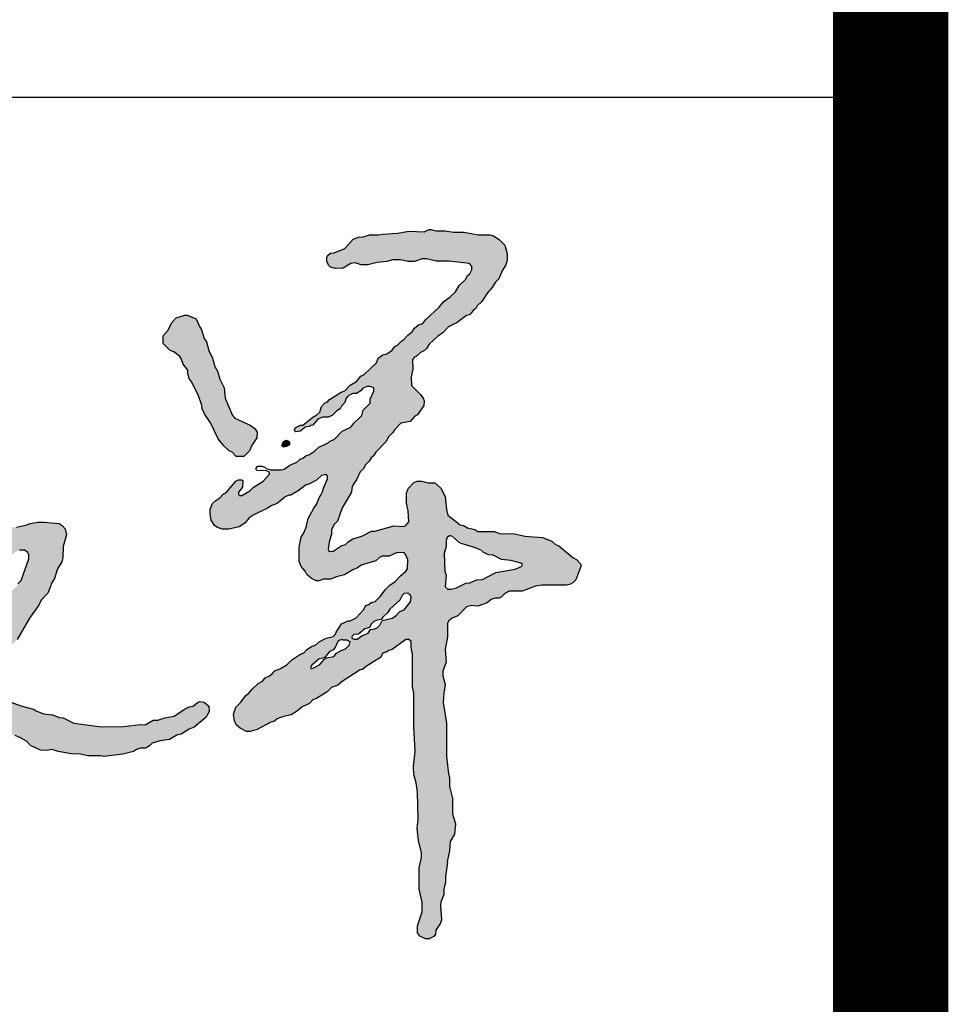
# Model space of a CAD drawing. Extents: x 427948 to 764348, y 274849 to 601549.
# Tile 209 of 212: x 762593 to 763398, y 525462 to 526316. Entities that reach past the tile are written whole.
import ezdxf

# ---------------------------------------------------------------- set-up
doc = ezdxf.new("R2010")
doc.units = 0
doc.header["$LTSCALE"] = 1000
doc.header["$MEASUREMENT"] = 0
doc.layers.get('0').update_dxf_attribs({"linetype": 'CONTINUOUS'})
doc.layers.add('PUB_TITLE', color=4, linetype='CONTINUOUS')

# ---------------------------------------------------------------- blocks, each defined once
blk = doc.blocks.new('谭文军')
at = {"linetype": 'Continuous'}
h = blk.add_hatch(color=256, dxfattribs=at)
h.paths.add_polyline_path([(2707.3, 2346), (2707.3, 2339), (2699.3, 2322), (2699.3, 2313), (2684.3, 2298), (2680.9, 2285.4), (2664.3, 2270), (2658.3, 2262), (2639.3, 2253), (2622.3, 2235), (2613.3, 2232), (2609.3, 2228), (2589.3, 2219), (2580.3, 2210), (2569.3, 2203), (2561.3, 2200), (2555.3, 2195), (2549.3, 2193), (2542.3, 2187), (2527.3, 2180), (2512.3, 2170), (2483.3, 2170), (2483.3, 2161), (2470.3, 2146), (2448.3, 2132), (2441.3, 2125), (2421.2, 2113.1), (2415.2, 2119.1), (2425.3, 2133), (2426.3, 2147), (2423.3, 2149), (2417.3, 2149), (2411.3, 2146), (2391.3, 2122), (2384.3, 2118), (2377.3, 2110), (2366.3, 2103), (2360.3, 2097), (2356.3, 2085), (2356.3, 2076), (2358.3, 2062), (2365.3, 2051), (2370.3, 2047), (2382.3, 2043), (2396.3, 2043), (2418.3, 2048), (2430.3, 2056), (2443.8, 2070.8), (2479.3, 2088), (2488.3, 2094), (2500.3, 2098), (2517.3, 2112), (2525.3, 2116), (2529.3, 2116), (2545.3, 2125), (2562.3, 2138), (2569.3, 2140), (2584.3, 2148), (2595.3, 2158), (2608.3, 2160.6), (2608.3, 2151), (2599.3, 2131), (2597.3, 2123), (2588.3, 2107), (2585.3, 2097), (2578.3, 2088), (2566.3, 2066), (2562.3, 2047), (2557.3, 2035), (2551.3, 2026), (2547.3, 2004), (2547.3, 1974), (2551.3, 1963), (2560.3, 1953), (2563.3, 1946), (2573.3, 1937), (2583.3, 1932), (2589.3, 1932), (2599.3, 1936), (2614.3, 1936), (2627.3, 1941), (2644.3, 1945), (2662.3, 1956), (2672.3, 1960), (2680.3, 1966), (2711.3, 1975), (2722.8, 1985), (2740.3, 1985), (2757.3, 1993), (2774.9, 1991.8), (2780.3, 1977), (2779.2, 1955.4), (2764.3, 1943), (2753.3, 1931), (2741.3, 1923), (2731.3, 1913), (2721.3, 1899), (2710.3, 1888), (2701.3, 1886), (2696.3, 1881), (2690.3, 1879), (2685.3, 1870), (2669.3, 1853), (2656.3, 1846), (2652.3, 1846), (2638.3, 1840), (2626.3, 1822), (2624.4, 1814.1), (2605.3, 1809), (2590.3, 1801), (2582.3, 1794), (2575.3, 1792), (2563.3, 1785), (2557.3, 1778), (2548.3, 1774), (2531.3, 1763), (2521.3, 1753), (2507.3, 1744), (2495.3, 1739), (2487.8, 1730), (2474.3, 1724), (2468.3, 1717), (2459.3, 1712), (2446.3, 1700), (2439.3, 1691), (2433.3, 1687), (2422.3, 1672), (2411.3, 1661), (2406.3, 1646), (2408.3, 1632), (2412.3, 1623), (2420.3, 1616), (2434.3, 1609), (2442.3, 1609), (2457.3, 1613), (2486.3, 1629), (2494.3, 1631), (2500.3, 1636), (2513.3, 1641), (2530.3, 1645), (2543.3, 1653), (2553.3, 1662), (2569.3, 1669), (2576.3, 1677), (2584.3, 1680), (2607.3, 1694), (2616.3, 1703), (2630.3, 1708), (2639.3, 1716), (2678.3, 1741), (2683.3, 1742), (2691.3, 1749), (2721.3, 1768), (2726.3, 1777), (2735.3, 1780), (2739.3, 1783), (2746.3, 1785), (2779.5, 1808.2), (2787.3, 1802), (2787.3, 1790), (2790.3, 1774), (2790.3, 1705), (2793.3, 1691), (2793.3, 1620), (2796.3, 1566), (2792.3, 1534), (2793.3, 1517), (2798.3, 1499), (2801.3, 1479), (2802.3, 1421), (2800.3, 1401), (2803.3, 1375), (2810.5, 1344), (2804.3, 1317), (2804.3, 1271), (2811.3, 1243), (2811.3, 1222), (2801.3, 1192), (2801.3, 1177), (2806.3, 1170), (2818.3, 1164), (2826.3, 1164), (2836.3, 1169), (2839.3, 1174), (2840.3, 1183), (2850.3, 1198), (2852.3, 1205), (2850.1, 1239.7), (2857.3, 1259), (2857.3, 1271), (2861.3, 1286), (2861.3, 1298), (2865.3, 1328), (2864.3, 1329), (2869.3, 1353), (2871.3, 1373), (2880.3, 1389), (2882.3, 1411), (2876.3, 1432), (2876.3, 1465), (2869.3, 1491), (2869.3, 1511), (2867.3, 1518), (2863.3, 1555), (2863.3, 1627), (2856.3, 1671), (2857.3, 1691), (2860.3, 1710), (2853.8, 1733.6), (2862.3, 1758), (2860.3, 1785), (2865.3, 1812), (2865.3, 1843.4), (2875.3, 1852), (2887.3, 1857), (2906.3, 1876), (2916.3, 1879), (2930.3, 1878), (2950.3, 1885), (2963.2, 1895), (2976.3, 1895), (2980.3, 1897), (2988.3, 1905), (2997.3, 1910), (3025.3, 1910), (3054.3, 1921), (3067.3, 1923), (3120.3, 1923), (3129.3, 1925), (3134.3, 1928), (3140.3, 1934), (3151.3, 1963), (3151.3, 1968), (3142.3, 1978), (3134.3, 1982), (3104.3, 2007), (3097.3, 2010), (3089.3, 2017), (3069.3, 2025), (3031.3, 2028), (3006.3, 2034), (2979.3, 2033), (2965.3, 2038), (2930.3, 2038), (2924.3, 2042), (2908.3, 2046), (2899.3, 2051), (2892.3, 2052), (2866.3, 2073), (2863.3, 2085), (2860.3, 2113), (2851.3, 2131), (2838.3, 2142), (2824.3, 2142), (2810.3, 2146), (2800.3, 2146), (2793.3, 2143), (2781.3, 2130), (2777.3, 2120), (2777.3, 2099), (2781.3, 2082), (2782.3, 2059), (2774.7, 2048.8), (2750.3, 2050), (2709.3, 2039), (2702.3, 2039), (2681.3, 2028), (2662.3, 2022), (2652.3, 2016), (2646.3, 2010), (2637.3, 2007), (2616, 1993.2), (2609.1, 1997.9), (2611.3, 2015), (2616.3, 2033), (2616.3, 2042), (2622.3, 2053), (2629.3, 2060), (2639.3, 2089), (2659.3, 2122), (2660.8, 2135.4), (2670.3, 2149), (2678.3, 2166), (2684.3, 2172), (2689.3, 2181), (2697.3, 2189), (2701.3, 2196), (2706.3, 2200), (2711.3, 2208), (2733.3, 2230), (2739.3, 2242), (2748.3, 2250), (2751.3, 2256), (2765.3, 2270), (2785.3, 2274), (2795.3, 2285), (2801.3, 2288), (2814.3, 2308), (2815.3, 2318), (2813.3, 2324), (2807.3, 2332), (2788.3, 2351), (2787.3, 2370), (2791.3, 2386), (2790.1, 2411), (2798.3, 2413), (2807.3, 2422), (2816.3, 2426), (2821.3, 2431), (2826.3, 2440), (2844.3, 2457), (2855.3, 2464), (2867.3, 2477), (2886.3, 2486), (2906.3, 2501), (2912.3, 2503), (2921.3, 2513), (2926.3, 2516), (2929.3, 2522), (2939.3, 2531), (2951.3, 2550), (2961.3, 2561), (2967.3, 2572), (2975.3, 2580), (2982.3, 2597), (2990.3, 2610), (2993.3, 2619), (2993.3, 2634), (2988.3, 2652), (2976.3, 2664), (2964.3, 2672), (2956.3, 2674), (2931.3, 2674), (2901.3, 2680), (2878.3, 2680), (2860.3, 2683), (2840.3, 2683), (2830.3, 2686), (2826.3, 2686), (2815.3, 2681), (2783.3, 2682), (2758.3, 2678), (2726.3, 2676), (2716.3, 2674), (2698.3, 2674), (2684.3, 2670), (2674.3, 2669), (2663.3, 2665), (2645.3, 2645), (2622.3, 2636), (2614.3, 2635), (2608.3, 2630), (2606.3, 2626), (2606.3, 2618), (2610.3, 2609), (2614.3, 2605), (2625.3, 2602), (2641.3, 2603), (2662.5, 2615.5), (2680.3, 2610), (2694.3, 2610), (2714.3, 2615), (2735.3, 2617), (2748.3, 2621), (2764.3, 2621), (2780.3, 2617), (2794.3, 2617), (2815, 2624.3), (2841.3, 2618), (2868.3, 2618), (2917.3, 2612.4), (2917.3, 2594.2), (2908.3, 2587), (2904.3, 2579), (2890.3, 2566), (2882.3, 2552), (2871.3, 2541), (2857.3, 2531), (2847.3, 2519), (2818.3, 2492), (2812.3, 2484), (2803.3, 2481), (2794.3, 2474), (2789.3, 2466), (2780.3, 2459), (2771.3, 2449), (2767.3, 2447), (2758.3, 2438), (2752.3, 2435), (2746.3, 2427), (2735.3, 2419), (2726.3, 2417), (2716.3, 2410), (2713.3, 2400), (2686.3, 2375), (2679.3, 2371), (2670.3, 2360), (2656.3, 2352), (2645.3, 2340), (2637.3, 2337), (2612.3, 2321), (2608.3, 2316), (2601.3, 2313), (2595.3, 2306), (2590.2, 2290.7), (2576.3, 2283), (2555.3, 2266), (2550.3, 2266), (2538.3, 2260), (2537.3, 2254), (2540.3, 2252), (2550.3, 2253), (2560.3, 2262), (2569.3, 2263), (2571.3, 2265), (2576.3, 2266), (2587.3, 2279), (2597.3, 2283), (2609.3, 2283), (2618.3, 2287), (2628.3, 2297), (2635.3, 2301), (2638.3, 2307), (2645.3, 2315), (2649.5, 2327.6), (2662.3, 2334), (2670.3, 2334), (2679.3, 2340), (2686.5, 2349), (2699.3, 2349)])
h.paths.add_polyline_path([(2890.3, 2014), (2894.3, 2012), (2925.3, 2003), (2938.3, 1997), (2942.3, 1993), (2954.3, 1988), (2963.3, 1987), (2981.3, 1978), (3001.3, 1976), (3027.1, 1968.6), (3024.3, 1963), (3010.3, 1957), (2969.3, 1950), (2940.3, 1935), (2928.3, 1934), (2913.3, 1928), (2904.3, 1927), (2884.3, 1917), (2873.3, 1914), (2859.9, 1914), (2862.3, 1944), (2859.3, 1953), (2858.3, 1991), (2862.3, 2006), (2862.3, 2023.4), (2871, 2030.3), (2873.3, 2028), (2876.3, 2027)], flags=16)
h.paths.add_polyline_path([(2786.3, 1887), (2772.3, 1870), (2763.3, 1866), (2750.3, 1852.9), (2725.3, 1847), (2718.7, 1833.7), (2709.3, 1829), (2700.3, 1828), (2695.3, 1820), (2681.3, 1814), (2669.2, 1805.5), (2657.5, 1810.1), (2664.3, 1817), (2674.3, 1818), (2688.3, 1829), (2698.3, 1832), (2704.2, 1843.6), (2714.3, 1848), (2723.3, 1849), (2726.3, 1854), (2737.3, 1864), (2741.3, 1871), (2763.3, 1891), (2770.2, 1904.7), (2783.6, 1906.4), (2787.3, 1897)], flags=16)
h.paths.add_polyline_path([(2650.3, 1805), (2659.3, 1799), (2646.3, 1786), (2637.3, 1783), (2627.3, 1777), (2621.3, 1770), (2606.3, 1767), (2601.3, 1764), (2591.3, 1753), (2580.3, 1746), (2568.7, 1741.6), (2574.3, 1751), (2590.3, 1765), (2599.3, 1766), (2600.3, 1768), (2602.3, 1768), (2611.3, 1780), (2620.3, 1784), (2624.3, 1789), (2631.5, 1804.4), (2639.3, 1806), (2640.3, 1805)], flags=16)
for points in [[(2377.3, 2365), (2372.3, 2382), (2366.3, 2392), (2361.3, 2410), (2353.3, 2426), (2348.3, 2445), (2343.3, 2452), (2337.3, 2473), (2333.3, 2478), (2326.3, 2494), (2307.3, 2502), (2302.3, 2502), (2283.3, 2496), (2274.3, 2486), (2266.3, 2470), (2255.3, 2458), (2255.3, 2441), (2270.3, 2426), (2278.3, 2423), (2293.4, 2411.7), (2298.3, 2397), (2308.3, 2384), (2308.3, 2376), (2311.3, 2366), (2316.3, 2359), (2330.3, 2331), (2338.3, 2308), (2339.3, 2301), (2344.3, 2290), (2357.3, 2271), (2373.3, 2237), (2385.3, 2222), (2397.3, 2211), (2403.3, 2208), (2412.3, 2199), (2428.3, 2199), (2441.3, 2212), (2445.3, 2222), (2456.3, 2239), (2457.3, 2251), (2452.3, 2259), (2442.3, 2266), (2406.3, 2282.4), (2388.3, 2324), (2386.3, 2346)], [(2526.3, 2229), (2524.3, 2232), (2519.3, 2234), (2513.3, 2231), (2510.3, 2222), (2513.3, 2219), (2520.3, 2220), (2526.3, 2224)]]:
    blk.add_hatch(color=256, dxfattribs=at).paths.add_polyline_path(points)
h = blk.add_hatch(color=256, dxfattribs=at)
h.paths.add_polyline_path([(1886.1, 2030), (1868.1, 2025), (1860.1, 2021), (1842.1, 2017), (1826.1, 2007), (1803.1, 2000), (1799.1, 1996), (1790.1, 1992), (1774.1, 1981), (1766.1, 1979), (1757.1, 1974), (1748.1, 1967), (1739.1, 1963), (1737.1, 1960), (1723.1, 1954), (1713.1, 1953), (1699.1, 1942), (1685.1, 1936), (1679.1, 1936), (1652.1, 1928), (1641.1, 1928), (1628.1, 1933), (1616.1, 1944), (1606.1, 1945), (1599.1, 1942), (1588.1, 1929), (1587.1, 1922), (1590.1, 1906), (1590.1, 1895), (1597.1, 1881), (1605.1, 1873), (1612.1, 1870), (1629.1, 1870), (1641.1, 1873), (1670.1, 1873), (1690.1, 1881), (1711.1, 1885), (1729.1, 1894), (1734.1, 1895), (1753.1, 1906), (1760.1, 1908), (1787.1, 1923), (1791.1, 1927), (1814.1, 1936), (1830.1, 1947), (1838.1, 1950), (1844.1, 1955), (1860.1, 1960), (1875.1, 1968), (1900.1, 1974), (1907.1, 1980), (1918.1, 1985), (1927.1, 1986), (1935.1, 1992), (1947.1, 1998), (1963.1, 1998), (1968.8, 1983.8), (1951.1, 1933), (1944.1, 1926), (1942.1, 1921), (1929.1, 1909), (1925.1, 1903), (1922.1, 1894), (1913.1, 1880), (1902.1, 1857), (1879.1, 1828), (1875.1, 1818), (1861.1, 1803), (1854.1, 1787.4), (1842.1, 1777), (1839.1, 1769), (1832.1, 1762), (1827.1, 1753), (1824.1, 1743), (1795.4, 1710), (1781.1, 1710), (1766.1, 1725), (1760.1, 1728), (1739.1, 1732), (1728.1, 1737), (1691.1, 1742), (1678.1, 1747), (1670.1, 1752), (1665.1, 1752), (1643.1, 1764), (1632.1, 1764), (1616.1, 1758), (1602.1, 1746), (1595.1, 1730), (1588.1, 1722), (1583.1, 1712), (1581.1, 1704), (1582.1, 1692), (1576.1, 1678), (1576.1, 1671), (1581.2, 1653.4), (1575.1, 1639), (1574.1, 1632), (1577.1, 1613), (1576.1, 1599), (1579.1, 1576), (1585.1, 1559), (1585.1, 1553), (1587.1, 1549), (1587.1, 1541), (1592.1, 1518), (1599.1, 1501), (1615.1, 1484), (1626.1, 1475), (1633.1, 1473), (1640.1, 1465), (1655.1, 1459), (1667.1, 1459), (1682.1, 1465), (1690.1, 1475), (1698.1, 1479), (1708.1, 1490), (1710.1, 1496), (1726.1, 1519), (1736.1, 1529), (1737.1, 1532), (1749.1, 1543), (1751.1, 1548), (1764.1, 1565), (1778.1, 1590), (1795.1, 1607), (1802.1, 1617), (1810.1, 1625), (1818.1, 1630), (1829.1, 1631), (1855.1, 1624), (1877.1, 1621), (1899.1, 1615), (1913.1, 1609), (1920.1, 1604), (1943, 1598.9), (1962.1, 1588), (1971.1, 1579), (1992.1, 1569), (2005.1, 1568), (2017.1, 1570), (2030.1, 1566), (2059.1, 1561), (2078.1, 1560), (2094.1, 1557), (2121.1, 1557), (2128.1, 1555), (2169.1, 1560), (2192.1, 1566), (2202.6, 1573), (2218.1, 1573), (2226.1, 1578), (2232.1, 1584), (2249.1, 1589), (2269.1, 1592), (2285.1, 1601), (2294.1, 1603), (2311.1, 1614), (2322.1, 1618), (2347.1, 1639), (2354.1, 1652), (2353.1, 1663), (2343.1, 1672), (2334.1, 1673), (2329.1, 1671), (2320.1, 1663), (2311.1, 1662), (2301.1, 1657), (2279.1, 1642), (2259.1, 1638), (2244.1, 1633), (2234.1, 1633), (2217.1, 1623), (2207.1, 1624), (2170.1, 1620), (2123.1, 1619), (2064.1, 1627), (2041.1, 1638), (2033.1, 1639), (2018.1, 1645), (1999.1, 1647), (1983.1, 1653), (1977.1, 1657), (1950.1, 1664), (1921.1, 1675), (1903.1, 1677), (1874.1, 1685), (1867.1, 1685), (1858.3, 1691.3), (1866.1, 1703), (1869.1, 1711), (1890.1, 1737), (1898.1, 1743), (1903.1, 1755), (1914.1, 1767), (1916.1, 1776), (1922.1, 1782), (1927.1, 1791), (1942.1, 1806), (1969.1, 1852), (1989.1, 1880), (1994.1, 1891), (2008.1, 1906), (2014.1, 1920), (2015.1, 1926), (2022.1, 1937), (2029.1, 1958), (2038.1, 1973), (2040.1, 1982), (2041.1, 2006), (2048.1, 2031), (2045.1, 2044), (2039.1, 2051), (2032.1, 2055), (2000.1, 2058), (1987.1, 2058), (1970.1, 2055), (1963.1, 2052), (1941.1, 2047), (1931.1, 2047), (1908.1, 2042)])
h.paths.add_polyline_path([(1749.1, 1664), (1758.5, 1657.3), (1754.3, 1646.9), (1743.1, 1637), (1732.1, 1617), (1716.1, 1601), (1712.1, 1593), (1703.1, 1587), (1698.1, 1570), (1688.1, 1562), (1685.1, 1554), (1668.1, 1533), (1666.1, 1528), (1654.9, 1518.1), (1630.1, 1544), (1621.1, 1558.1), (1621.1, 1575), (1613.1, 1592), (1613.1, 1600), (1607, 1614.7), (1611.1, 1627), (1611.1, 1637), (1609.1, 1642), (1598.1, 1655), (1600.1, 1662), (1599.1, 1677), (1605.1, 1690), (1606.1, 1700), (1614.1, 1711.1), (1619.1, 1706), (1629.1, 1698), (1636.1, 1695), (1656.1, 1692), (1675.1, 1683), (1699.1, 1676), (1712.1, 1675), (1725.1, 1668), (1737.1, 1664)], flags=16)
for points in [[(2826.3, 2686), (2830.3, 2686), (2840.3, 2683), (2860.3, 2683), (2878.3, 2680), (2901.3, 2680), (2931.3, 2674), (2956.3, 2674), (2964.3, 2672), (2976.3, 2664), (2988.3, 2652), (2993.3, 2634), (2993.3, 2619), (2990.3, 2610), (2982.3, 2597), (2975.3, 2580), (2967.3, 2572), (2961.3, 2561), (2951.3, 2550), (2939.3, 2531), (2929.3, 2522), (2926.3, 2516), (2921.3, 2513), (2912.3, 2503), (2906.3, 2501), (2886.3, 2486), (2867.3, 2477), (2855.3, 2464), (2844.3, 2457), (2826.3, 2440), (2821.3, 2431), (2816.3, 2426), (2807.3, 2422), (2798.3, 2413), (2794.3, 2412), (2790.3, 2407), (2791.3, 2386), (2787.3, 2370), (2788.3, 2351), (2807.3, 2332), (2813.3, 2324), (2815.3, 2318), (2814.3, 2308), (2801.3, 2288), (2795.3, 2285), (2785.3, 2274), (2765.3, 2270), (2751.3, 2256), (2748.3, 2250), (2739.3, 2242), (2733.3, 2230), (2711.3, 2208), (2706.3, 2200), (2701.3, 2196), (2697.3, 2189), (2689.3, 2181), (2684.3, 2172), (2678.3, 2166), (2670.3, 2149), (2663.3, 2139), (2660.3, 2131), (2659.3, 2122), (2639.3, 2089), (2629.3, 2060), (2622.3, 2053), (2616.3, 2042), (2616.3, 2033), (2611.3, 2015), (2609.3, 2000), (2610.3, 1997), (2613.3, 1995), (2620.3, 1996), (2637.3, 2007), (2646.3, 2010), (2652.3, 2016), (2662.3, 2022), (2681.3, 2028), (2702.3, 2039), (2709.3, 2039), (2750.3, 2050), (2771.3, 2049), (2776.3, 2051), (2782.3, 2059), (2781.3, 2082), (2777.3, 2099), (2777.3, 2120), (2781.3, 2130), (2793.3, 2143), (2800.3, 2146), (2810.3, 2146), (2824.3, 2142), (2838.3, 2142), (2851.3, 2131), (2860.3, 2113), (2863.3, 2085), (2866.3, 2073), (2892.3, 2052), (2899.3, 2051), (2908.3, 2046), (2924.3, 2042), (2930.3, 2038), (2965.3, 2038), (2979.3, 2033), (3006.3, 2034), (3031.3, 2028), (3069.3, 2025), (3089.3, 2017), (3097.3, 2010), (3104.3, 2007), (3134.3, 1982), (3142.3, 1978), (3151.3, 1968), (3151.3, 1963), (3140.3, 1934), (3134.3, 1928), (3129.3, 1925), (3120.3, 1923), (3067.3, 1923), (3054.3, 1921), (3025.3, 1910), (2997.3, 1910), (2988.3, 1905), (2980.3, 1897), (2976.3, 1895), (2968.3, 1895), (2959.3, 1892), (2950.3, 1885), (2930.3, 1878), (2916.3, 1879), (2906.3, 1876), (2887.3, 1857), (2875.3, 1852), (2868.3, 1846), (2865.3, 1841), (2865.3, 1812), (2860.3, 1785), (2862.3, 1758), (2855.3, 1738), (2855.3, 1728), (2860.3, 1710), (2857.3, 1691), (2856.3, 1671), (2863.3, 1627), (2863.3, 1555), (2867.3, 1518), (2869.3, 1511), (2869.3, 1491), (2876.3, 1465), (2876.3, 1432), (2882.3, 1411), (2880.3, 1389), (2871.3, 1373), (2869.3, 1353), (2864.3, 1329), (2865.3, 1328), (2861.3, 1298), (2861.3, 1286), (2857.3, 1271), (2857.3, 1259), (2851.3, 1243), (2850.3, 1236), (2852.3, 1205), (2850.3, 1198), (2840.3, 1183), (2839.3, 1174), (2836.3, 1169), (2826.3, 1164), (2818.3, 1164), (2806.3, 1170), (2801.3, 1177), (2801.3, 1192), (2811.3, 1222), (2811.3, 1243), (2804.3, 1271), (2804.3, 1317), (2809.3, 1339), (2809.3, 1349), (2803.3, 1375), (2800.3, 1401), (2802.3, 1421), (2801.3, 1479), (2798.3, 1499), (2793.3, 1517), (2792.3, 1534), (2796.3, 1566), (2793.3, 1620), (2793.3, 1691), (2790.3, 1705), (2790.3, 1774), (2787.3, 1790), (2787.3, 1802), (2782.3, 1806), (2776.3, 1806), (2746.3, 1785), (2739.3, 1783), (2735.3, 1780), (2726.3, 1777), (2721.3, 1768), (2691.3, 1749), (2683.3, 1742), (2678.3, 1741), (2639.3, 1716), (2630.3, 1708), (2616.3, 1703), (2607.3, 1694), (2584.3, 1680), (2576.3, 1677), (2569.3, 1669), (2553.3, 1662), (2543.3, 1653), (2530.3, 1645), (2513.3, 1641), (2500.3, 1636), (2494.3, 1631), (2486.3, 1629), (2457.3, 1613), (2442.3, 1609), (2434.3, 1609), (2420.3, 1616), (2412.3, 1623), (2408.3, 1632), (2406.3, 1646), (2411.3, 1661), (2422.3, 1672), (2433.3, 1687), (2439.3, 1691), (2446.3, 1700), (2459.3, 1712), (2468.3, 1717), (2474.3, 1724), (2483.3, 1728), (2490.3, 1733), (2495.3, 1739), (2507.3, 1744), (2521.3, 1753), (2531.3, 1763), (2548.3, 1774), (2557.3, 1778), (2563.3, 1785), (2575.3, 1792), (2582.3, 1794), (2590.3, 1801), (2605.3, 1809), (2620.3, 1813), (2625.3, 1818), (2626.3, 1822), (2638.3, 1840), (2652.3, 1846), (2656.3, 1846), (2669.3, 1853), (2685.3, 1870), (2690.3, 1879), (2696.3, 1881), (2701.3, 1886), (2710.3, 1888), (2721.3, 1899), (2731.3, 1913), (2741.3, 1923), (2753.3, 1931), (2764.3, 1943), (2776.3, 1953), (2779.3, 1958), (2780.3, 1977), (2776.3, 1988), (2772.3, 1992), (2757.3, 1993), (2740.3, 1985), (2725.3, 1985), (2719.3, 1982), (2711.3, 1975), (2680.3, 1966), (2672.3, 1960), (2662.3, 1956), (2644.3, 1945), (2627.3, 1941), (2614.3, 1936), (2599.3, 1936), (2589.3, 1932), (2583.3, 1932), (2573.3, 1937), (2563.3, 1946), (2560.3, 1953), (2551.3, 1963), (2547.3, 1974), (2547.3, 2004), (2551.3, 2026), (2557.3, 2035), (2562.3, 2047), (2566.3, 2066), (2578.3, 2088), (2585.3, 2097), (2588.3, 2107), (2597.3, 2123), (2599.3, 2131), (2608.3, 2151), (2608.3, 2157), (2605.3, 2160), (2595.3, 2158), (2584.3, 2148), (2569.3, 2140), (2562.3, 2138), (2545.3, 2125), (2529.3, 2116), (2525.3, 2116), (2517.3, 2112), (2500.3, 2098), (2488.3, 2094), (2479.3, 2088), (2448.3, 2073), (2440.3, 2067), (2430.3, 2056), (2418.3, 2048), (2396.3, 2043), (2382.3, 2043), (2370.3, 2047), (2365.3, 2051), (2358.3, 2062), (2356.3, 2076), (2356.3, 2085), (2360.3, 2097), (2366.3, 2103), (2377.3, 2110), (2384.3, 2118), (2391.3, 2122), (2411.3, 2146), (2417.3, 2149), (2423.3, 2149), (2426.3, 2147), (2425.3, 2133), (2417.3, 2122), (2417.3, 2117), (2419.3, 2115), (2424.3, 2115), (2441.3, 2125), (2448.3, 2132), (2470.3, 2146), (2483.3, 2161), (2483.3, 2165), (2477.3, 2168), (2456.3, 2169), (2454.3, 2173), (2458.3, 2178), (2467.3, 2178), (2473.3, 2176), (2476.3, 2173), (2486.3, 2170), (2508.3, 2170), (2515.3, 2172), (2527.3, 2180), (2542.3, 2187), (2549.3, 2193), (2555.3, 2195), (2561.3, 2200), (2569.3, 2203), (2580.3, 2210), (2589.3, 2219), (2609.3, 2228), (2613.3, 2232), (2622.3, 2235), (2639.3, 2253), (2658.3, 2262), (2664.3, 2270), (2678.3, 2283), (2681.3, 2287), (2684.3, 2298), (2699.3, 2313), (2699.3, 2322), (2707.3, 2339), (2707.3, 2346), (2699.3, 2349), (2692.3, 2349), (2683.3, 2345), (2679.3, 2340), (2670.3, 2334), (2662.3, 2334), (2652.3, 2329), (2648.3, 2324), (2645.3, 2315), (2638.3, 2307), (2635.3, 2301), (2628.3, 2297), (2618.3, 2287), (2609.3, 2283), (2597.3, 2283), (2587.3, 2279), (2576.3, 2266), (2571.3, 2265), (2569.3, 2263), (2560.3, 2262), (2550.3, 2253), (2540.3, 2252), (2537.3, 2254), (2538.3, 2260), (2550.3, 2266), (2555.3, 2266), (2576.3, 2283), (2585.3, 2288), (2591.3, 2294), (2595.3, 2306), (2601.3, 2313), (2608.3, 2316), (2612.3, 2321), (2637.3, 2337), (2645.3, 2340), (2656.3, 2352), (2670.3, 2360), (2679.3, 2371), (2686.3, 2375), (2713.3, 2400), (2716.3, 2410), (2726.3, 2417), (2735.3, 2419), (2746.3, 2427), (2752.3, 2435), (2758.3, 2438), (2767.3, 2447), (2771.3, 2449), (2780.3, 2459), (2789.3, 2466), (2794.3, 2474), (2803.3, 2481), (2812.3, 2484), (2818.3, 2492), (2847.3, 2519), (2857.3, 2531), (2871.3, 2541), (2882.3, 2552), (2890.3, 2566), (2904.3, 2579), (2908.3, 2587), (2913.3, 2591), (2917.3, 2599), (2917.3, 2607), (2912.3, 2613), (2868.3, 2618), (2841.3, 2618), (2820.3, 2623), (2811.3, 2623), (2794.3, 2617), (2780.3, 2617), (2764.3, 2621), (2748.3, 2621), (2735.3, 2617), (2714.3, 2615), (2694.3, 2610), (2680.3, 2610), (2667.3, 2614), (2658.3, 2613), (2641.3, 2603), (2625.3, 2602), (2614.3, 2605), (2610.3, 2609), (2606.3, 2618), (2606.3, 2626), (2608.3, 2630), (2614.3, 2635), (2622.3, 2636), (2645.3, 2645), (2663.3, 2665), (2674.3, 2669), (2684.3, 2670), (2698.3, 2674), (2716.3, 2674), (2726.3, 2676), (2758.3, 2678), (2783.3, 2682), (2815.3, 2681), (2826.3, 2686)], [(2302.3, 2502), (2307.3, 2502), (2326.3, 2494), (2333.3, 2478), (2337.3, 2473), (2343.3, 2452), (2348.3, 2445), (2353.3, 2426), (2361.3, 2410), (2366.3, 2392), (2372.3, 2382), (2377.3, 2365), (2386.3, 2346), (2388.3, 2324), (2404.3, 2287), (2409.3, 2281), (2442.3, 2266), (2452.3, 2259), (2457.3, 2251), (2456.3, 2239), (2445.3, 2222), (2441.3, 2212), (2428.3, 2199), (2412.3, 2199), (2403.3, 2208), (2397.3, 2211), (2385.3, 2222), (2373.3, 2237), (2357.3, 2271), (2344.3, 2290), (2339.3, 2301), (2338.3, 2308), (2330.3, 2331), (2316.3, 2359), (2311.3, 2366), (2308.3, 2376), (2308.3, 2384), (2298.3, 2397), (2294.3, 2409), (2290.3, 2414), (2278.3, 2423), (2270.3, 2426), (2255.3, 2441), (2255.3, 2458), (2266.3, 2470), (2274.3, 2486), (2283.3, 2496), (2302.3, 2502)], [(2519.3, 2234), (2524.3, 2232), (2526.3, 2229), (2526.3, 2224), (2520.3, 2220), (2513.3, 2219), (2510.3, 2222), (2513.3, 2231), (2519.3, 2234)], [(1987.1, 2058), (2000.1, 2058), (2032.1, 2055), (2039.1, 2051), (2045.1, 2044), (2048.1, 2031), (2041.1, 2006), (2040.1, 1982), (2038.1, 1973), (2029.1, 1958), (2022.1, 1937), (2015.1, 1926), (2014.1, 1920), (2008.1, 1906), (1994.1, 1891), (1989.1, 1880), (1969.1, 1852), (1942.1, 1806)], [(1921.1, 1675), (1950.1, 1664), (1977.1, 1657), (1983.1, 1653), (1999.1, 1647), (2018.1, 1645), (2033.1, 1639), (2041.1, 1638), (2064.1, 1627), (2123.1, 1619), (2170.1, 1620), (2207.1, 1624), (2217.1, 1623), (2234.1, 1633), (2244.1, 1633), (2259.1, 1638), (2279.1, 1642), (2301.1, 1657), (2311.1, 1662), (2320.1, 1663), (2329.1, 1671), (2334.1, 1673), (2343.1, 1672), (2353.1, 1663), (2354.1, 1652), (2347.1, 1639), (2322.1, 1618), (2311.1, 1614), (2294.1, 1603), (2285.1, 1601), (2269.1, 1592), (2249.1, 1589), (2232.1, 1584), (2226.1, 1578), (2218.1, 1573), (2207.1, 1573), (2198.1, 1570), (2192.1, 1566), (2169.1, 1560), (2128.1, 1555), (2121.1, 1557), (2094.1, 1557), (2078.1, 1560), (2059.1, 1561), (2030.1, 1566), (2017.1, 1570), (2005.1, 1568), (1992.1, 1569), (1971.1, 1579), (1962.1, 1588), (1948.1, 1596), (1938.1, 1600)], [(1944.1, 1926), (1951.1, 1933), (1967.1, 1979), (1967.1, 1988), (1965.1, 1993), (1958.1, 1998), (1947.1, 1998)], [(1941.1, 2047), (1963.1, 2052), (1970.1, 2055), (1987.1, 2058)], [(2873.3, 2028), (2872.3, 2029), (2869.3, 2029), (2864.3, 2025), (2862.3, 2019), (2862.3, 2006), (2858.3, 1991), (2859.3, 1953), (2862.3, 1944), (2860.3, 1919), (2865.3, 1914), (2873.3, 1914), (2884.3, 1917), (2904.3, 1927), (2913.3, 1928), (2928.3, 1934), (2940.3, 1935), (2969.3, 1950), (3010.3, 1957), (3024.3, 1963), (3026.3, 1967), (3022.3, 1970), (3001.3, 1976), (2981.3, 1978), (2963.3, 1987), (2954.3, 1988), (2942.3, 1993), (2938.3, 1997), (2925.3, 2003), (2894.3, 2012), (2890.3, 2014), (2876.3, 2027), (2873.3, 2028)], [(2781.3, 1905), (2780.3, 1906), (2772.3, 1905), (2768.3, 1901), (2763.3, 1891), (2741.3, 1871), (2737.3, 1864), (2726.3, 1854), (2723.3, 1849), (2714.3, 1848), (2707.3, 1845), (2702.3, 1840), (2698.3, 1832), (2688.3, 1829), (2674.3, 1818), (2664.3, 1817), (2660.3, 1813), (2660.3, 1809), (2665.3, 1807), (2671.3, 1807), (2681.3, 1814), (2695.3, 1820), (2700.3, 1828), (2709.3, 1829), (2715.3, 1832), (2720.3, 1837), (2725.3, 1847), (2746.3, 1852), (2754.3, 1857), (2763.3, 1866), (2772.3, 1870), (2786.3, 1887), (2787.3, 1897), (2785.3, 1902), (2781.3, 1905)], [(2640.3, 1805), (2639.3, 1806), (2634.3, 1805), (2630.3, 1802), (2624.3, 1789), (2620.3, 1784), (2611.3, 1780), (2602.3, 1768), (2600.3, 1768), (2599.3, 1766), (2590.3, 1765), (2574.3, 1751), (2571.3, 1746), (2572.3, 1743), (2580.3, 1746), (2591.3, 1753), (2601.3, 1764), (2606.3, 1767), (2621.3, 1770), (2627.3, 1777), (2637.3, 1783), (2646.3, 1786), (2655.3, 1795), (2656.3, 1801), (2650.3, 1805), (2640.3, 1805)]]:
    blk.add_lwpolyline(points, dxfattribs=at)
blk = doc.blocks.new('24')
at = {"color": 4}
blk.add_line((-1110888.91, 145318.87), (-1110888.91, 202718.87), dxfattribs=at)
at = {"layer": 'PUB_TITLE'}
for p, q in [((-1110888.91, 145318.87), (-1110888.91, 202718.87)), ((-1116488.91, 158118.87), (-1110888.91, 158118.87))]:
    blk.add_line(p, q, dxfattribs=at)
at = {"layer": 'PUB_TITLE', "linetype": 'Continuous', "const_width": 100}
blk.add_lwpolyline([(-1191488.91, 145318.87), (-1110888.91, 145318.87), (-1110888.91, 202718.87), (-1191488.91, 202718.87)], close=True, dxfattribs=at)
at = {"layer": 'PUB_TITLE', "linetype": 'Continuous', "const_width": 80}
blk.add_lwpolyline([(-1110888.91, 145318.87), (-1110888.91, 202718.87)], dxfattribs=at)
at = {"linetype": 'Continuous', "xscale": 0.4043519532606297, "yscale": 0.4043519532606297, "zscale": 0.4043519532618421}
blk.add_blockref('谭文军', (-1112431.83, 156917.98), dxfattribs=at)

msp = doc.modelspace()

# ---------------------------------------------------------------- block references
msp.add_blockref('24', (1874236.93, 368130.48))

doc.saveas('drawing.dxf')
